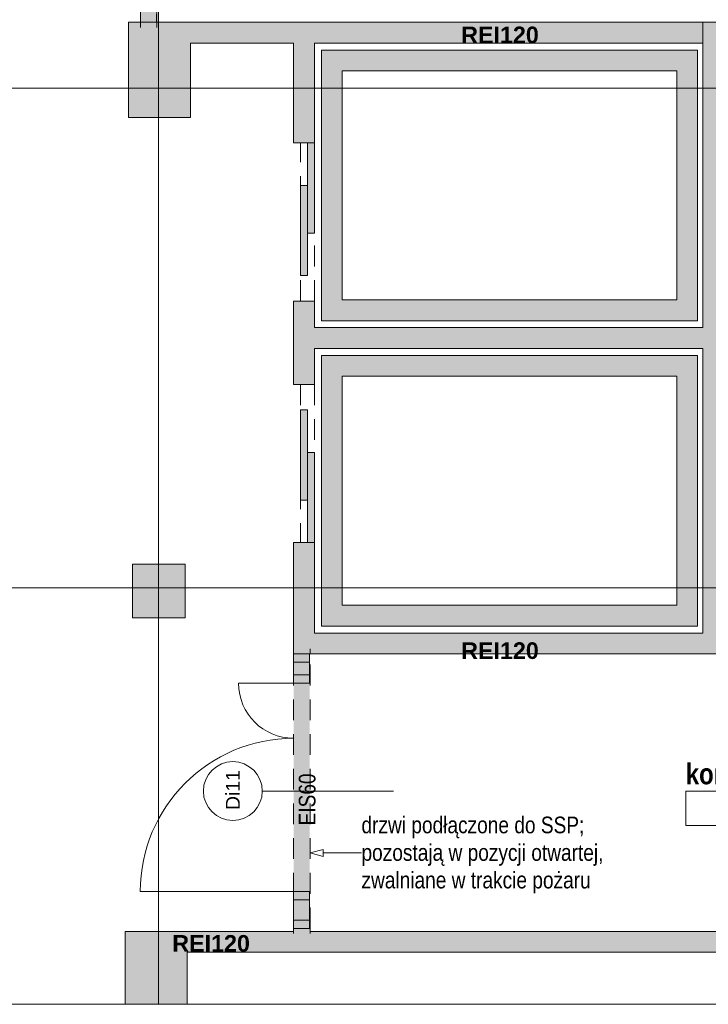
# Paper-space layout 'A-31 RZUT - PIĘTRO 1' of a CAD drawing. Header units: millimetres. Extents: x 0 to 800, y 0 to 594.
# Tile 16 of 21: x 337 to 436, y 111 to 252. Entities that reach past the tile are written whole.
import ezdxf
from ezdxf.xclip import XClip

# ---------------------------------------------------------------- set-up
doc = ezdxf.new("R2010")
doc.units = ezdxf.units.MM
doc.header["$MEASUREMENT"] = 0
doc.header["$XCLIPFRAME"] = 0
for name, pattern in [('ACAD_ISO03W100', [300, 120, -180]), ('DASHDOTX2', [1000, 500, -250, 0, -250]), ('Przer. długie kreski', [2.5, 1.5, -1]), ('PRZERYWANA_DU_A', [550, 350.0000000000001, -199.9999999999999])]:
    doc.linetypes.add(name, pattern=pattern)
for name, color, linetype, lineweight in [('0_Nr_pióra__2', 8, 'Continuous', 13), ('A_linie przekroju_Nr_pióra__1', 7, 'Continuous', 20), ('A_strefy_Nr_pióra__1', 7, 'Continuous', 20), ('A_winda_Nr_pióra__1', 7, 'Continuous', 20), ('A_ściany_Nr_pióra__1', 7, 'Continuous', 20), ('Drzwi Archicad_Nr_pióra__1', 7, 'Continuous', 20), ('Znaczniki drzwi Archicada_Nr_pióra__3', 252, 'Continuous', 13)]:
    doc.layers.add(name, color=color, linetype=linetype, lineweight=lineweight)
for name, color, linetype, lineweight, true_color in [('A_opis_Nr_pióra__255', 7, 'Continuous', 15, 0x242424), ('A_opis_Nr_pióra__8', 7, 'Continuous', 13, 0x4c4c4c), ('A_osie_Nr_pióra__16', 7, 'Continuous', 5, 0x0f0f0f), ('A_ppoż proj_Nr_pióra__8', 7, 'Continuous', 13, 0x4c4c4c), ('A_ppoż_Nr_pióra__8', 7, 'Continuous', 13, 0x4c4c4c), ('A_ściany_Nr_pióra__10', 7, 'Continuous', 13, 0x4b4b4b)]:
    doc.layers.add(name, color=color, linetype=linetype, lineweight=lineweight, true_color=true_color)
for name, color, linetype in [('A_podrys', 7, 'Continuous'), ('A_ppoż', 7, 'Continuous'), ('A_winda', 7, 'Continuous'), ('A_ściany', 7, 'Continuous')]:
    doc.layers.add(name, color=color, linetype=linetype)
doc.styles.add('STYL_AUTOMATYCZNY_1', font='arial.ttf')
doc.styles.add('STYL_AUTOMATYCZNY_2', font='ARIALN.TTF')
doc.styles.add('STYL_AUTOMATYCZNY_3', font='arial.ttf')
doc.styles.add('STYL_AUTOMATYCZNY_6', font='ARIALN.TTF')

# ---------------------------------------------------------------- blocks, each defined once
blk = doc.blocks.new('Rysunek_1_1', base_point=(-3193.413088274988, -647.6028358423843))
at = {"layer": 'A_ppoż', "linetype": 'Continuous', "lineweight": 0, "true_color": 0x121212}
for points in [[(356.8709923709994, 252.0468323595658), (356.8709923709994, 291.6068323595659), (354.571143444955, 291.6068323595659), (354.571143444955, 252.0468323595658)], [(378.930978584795, 121.4868323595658), (378.930978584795, 161.0468323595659), (376.631129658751, 161.0468323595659), (376.631129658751, 121.4868323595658)]]:
    blk.add_hatch(color=250, dxfattribs=at).paths.add_polyline_path(points)
at = {"layer": 'A_winda', "linetype": 'Continuous', "lineweight": 0, "true_color": 0xfdfdfd}
h = blk.add_hatch(color=7, dxfattribs=at)
h.paths.add_polyline_path([(380.6311296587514, 248.0468323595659), (380.6311296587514, 209.0468323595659), (434.8095795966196, 209.0468323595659), (434.8095795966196, 248.0468323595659)])
h.paths.add_polyline_path([(431.8095795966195, 245.0468323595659), (431.8095795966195, 212.0468323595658), (383.6311296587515, 212.0468323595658), (383.6311296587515, 245.0468323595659)], flags=0)
for points in [[(378.6311296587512, 221.6668323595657), (379.6311296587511, 221.6668323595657), (379.6311296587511, 234.6668323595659), (378.6311296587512, 234.6668323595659)], [(377.6311296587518, 215.5479577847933), (378.6311296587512, 215.5479577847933), (378.6311296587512, 228.5479577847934), (377.6311296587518, 228.5479577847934)], [(377.6311296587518, 196.1857069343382), (377.6311296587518, 183.1857069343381), (378.6311296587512, 183.1857069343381), (378.6311296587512, 196.1857069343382)], [(378.6311296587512, 190.0668323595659), (378.6311296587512, 177.0668323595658), (379.6311296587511, 177.0668323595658), (379.6311296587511, 190.0668323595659)]]:
    blk.add_hatch(color=7, dxfattribs=at).paths.add_polyline_path(points)
h = blk.add_hatch(color=7, dxfattribs=at)
h.paths.add_polyline_path([(380.6311296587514, 204.046832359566), (380.6311296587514, 165.0468323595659), (434.8095795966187, 165.0468323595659), (434.8095795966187, 204.046832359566)])
h.paths.add_polyline_path([(431.8095795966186, 201.046832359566), (431.8095795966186, 168.0468323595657), (383.6311296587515, 168.0468323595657), (383.6311296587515, 201.046832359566)], flags=0)
at = {"layer": 'A_ściany', "linetype": 'Continuous', "lineweight": 0, "true_color": 0x000000}
for points in [[(361.7711296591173, 249.0468323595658), (435.5607263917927, 249.0468323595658), (435.5607263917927, 252.0468323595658), (352.8711296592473, 252.0468323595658)], [(352.8711296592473, 252.0468323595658), (352.8711296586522, 238.3468323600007), (361.7711296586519, 238.3468323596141), (361.7711296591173, 249.0468323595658)], [(446.1607263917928, 242.1548721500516), (446.1607263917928, 251.146832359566), (437.5495795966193, 251.146832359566), (437.5495795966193, 252.0468323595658), (435.5607263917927, 252.0468323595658), (435.5607263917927, 249.0468323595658), (435.5607263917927, 242.1548721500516)], [(379.6311296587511, 249.0468323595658), (376.631129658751, 249.0468323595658), (376.631129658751, 234.6668323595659), (379.6311296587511, 234.6668323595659)], [(438.5607263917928, 161.0468323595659), (438.5607263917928, 242.1548721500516), (435.5607263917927, 242.1548721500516), (435.5607263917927, 164.0468323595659)], [(376.631129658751, 211.8668323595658), (376.631129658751, 199.8668321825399), (379.6311293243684, 199.8668321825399), (379.6311293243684, 211.8668323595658)], [(379.6311296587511, 205.046832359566), (435.5607263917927, 205.046832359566), (435.5607263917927, 208.0468323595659), (379.6311296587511, 208.0468323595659)], [(376.631129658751, 161.0468323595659), (379.6311293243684, 164.0468320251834), (379.6311293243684, 177.0668323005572), (376.631129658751, 177.0668323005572)], [(353.4311296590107, 173.9468323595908), (353.4311296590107, 166.2468323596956), (361.0311296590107, 166.2468323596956), (361.0311296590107, 173.9468323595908)], [(435.5607263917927, 164.0468323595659), (379.6311296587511, 164.0468323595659), (376.631129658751, 161.0468323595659), (438.5607263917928, 161.0468323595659)], [(352.3811296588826, 121.0468322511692), (361.2811298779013, 118.046832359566), (446.3811305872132, 118.046832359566), (446.3811305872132, 121.0468322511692)], [(361.2811277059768, 118.0468343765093), (352.381130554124, 121.0468354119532), (352.381130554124, 110.5468317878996), (361.2811277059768, 110.5468317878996)], [(376.631129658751, 121.046832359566), (379.0091295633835, 121.046832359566), (379.0091295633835, 121.4868324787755), (376.631129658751, 121.4868324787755)]]:
    blk.add_hatch(color=18, dxfattribs=at).paths.add_polyline_path(points)
at = {"layer": '0_Nr_pióra__2', "color": 8, "linetype": 'PRZERYWANA_DU_A', "lineweight": 13, "ltscale": 2, "flags": 128}
for points in [[(290.8391591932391, 110.5468323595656), (360.839159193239, 110.5468323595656)], [(360.839159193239, 110.5468323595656), (544.9695795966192, 110.5468323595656)]]:
    blk.add_lwpolyline(points, dxfattribs=at)
at = {"layer": 'A_linie przekroju_Nr_pióra__1', "color": 7, "linetype": 'ACAD_ISO03W100', "lineweight": 20, "ltscale": 2}
blk.add_line((83.03712578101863, 186.2122356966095), (544.9695824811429, 186.2122356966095), dxfattribs=at)
at = {"layer": 'A_opis_Nr_pióra__255', "color": 250, "linetype": 'Continuous', "lineweight": 15, "ltscale": 2, "true_color": 0x242424}
for p, q in [((379.0091312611, 132.3592466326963), (380.8751531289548, 132.8592523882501)), ((379.0091312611, 132.3592466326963), (380.8751531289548, 131.8592483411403)), ((380.8751531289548, 132.8592523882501), (380.8751531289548, 131.8592483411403)), ((380.8751531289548, 132.3592466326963), (382.3794547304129, 132.3592466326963)), ((382.3794547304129, 132.3592466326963), (386.4037289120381, 132.3592466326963))]:
    blk.add_line(p, q, dxfattribs=at)
at = {"layer": 'A_osie_Nr_pióra__16', "color": 250, "linetype": 'DASHDOTX2', "lineweight": 5, "ltscale": 2, "true_color": 0x0f0f0f}
for p, q in [((357.1811278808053, 409.4627812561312), (357.1811278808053, 110.5468288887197)), ((544.9695777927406, 242.5468273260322), (96.57179472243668, 242.5468273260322)), ((544.9695777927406, 170.5468394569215), (96.57179472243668, 170.5468394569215))]:
    blk.add_line(p, q, dxfattribs=at)
at = {"layer": 'A_strefy_Nr_pióra__1', "color": 7, "linetype": 'Continuous', "lineweight": 20, "ltscale": 2}
for p, q in [((433.1082627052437, 141.2438672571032), (433.1082627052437, 136.3026931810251)), ((433.1082627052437, 141.2438672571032), (458.4131860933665, 141.2438672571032)), ((433.1082627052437, 136.3026931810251), (458.4131860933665, 136.3026931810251))]:
    blk.add_line(p, q, dxfattribs=at)
at = {"layer": 'A_winda_Nr_pióra__1', "color": 7, "linetype": 'Przer. długie kreski', "lineweight": 20, "ltscale": 2}
for p, q in [((377.6311279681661, 211.8668345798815), (377.6311279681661, 234.6668328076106)), ((379.6311285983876, 211.8668345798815), (379.6311285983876, 233.8668340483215)), ((377.6311279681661, 199.8668307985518), (377.6311279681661, 177.0668325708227)), ((379.6311285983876, 199.8668307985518), (379.6311285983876, 177.8668313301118))]:
    blk.add_line(p, q, dxfattribs=at)
at = {"layer": 'A_winda_Nr_pióra__1', "color": 7, "linetype": 'PRZERYWANA_DU_A', "lineweight": 20, "ltscale": 2, "flags": 128}
for points in [[(380.6311296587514, 248.0468323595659), (434.8095795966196, 248.0468323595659), (434.8095795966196, 209.0468323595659), (380.6311296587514, 209.0468323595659)], [(431.8095795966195, 245.0468323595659), (431.8095795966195, 212.0468323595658), (383.6311296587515, 212.0468323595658), (383.6311296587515, 245.0468323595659)], [(380.6311296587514, 204.046832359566), (434.8095795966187, 204.046832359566), (434.8095795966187, 165.0468323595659), (380.6311296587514, 165.0468323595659)], [(431.8095795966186, 201.046832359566), (431.8095795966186, 168.0468323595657), (383.6311296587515, 168.0468323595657), (383.6311296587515, 201.046832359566)]]:
    blk.add_lwpolyline(points, close=True, dxfattribs=at)
at = {"layer": 'A_winda_Nr_pióra__1', "color": 7, "linetype": 'Continuous', "lineweight": 20, "ltscale": 2, "flags": 128}
for points in [[(378.6311296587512, 221.6668323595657), (378.6311296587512, 234.6668323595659), (379.6311296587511, 234.6668323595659), (379.6311296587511, 221.6668323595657)], [(377.6311296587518, 215.5479577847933), (377.6311296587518, 228.5479577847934), (378.6311296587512, 228.5479577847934), (378.6311296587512, 215.5479577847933)], [(377.6311296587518, 196.1857069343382), (377.6311296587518, 183.1857069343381), (378.6311296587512, 183.1857069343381), (378.6311296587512, 196.1857069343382)], [(378.6311296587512, 190.0668323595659), (378.6311296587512, 177.0668323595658), (379.6311296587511, 177.0668323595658), (379.6311296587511, 190.0668323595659)]]:
    blk.add_lwpolyline(points, close=True, dxfattribs=at)
at = {"layer": 'A_ściany_Nr_pióra__1', "color": 7, "linetype": 'Continuous', "lineweight": 20, "ltscale": 2}
for p, q in [((354.5711437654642, 252.0468340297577), (354.5711437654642, 251.3068308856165)), ((354.5711437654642, 252.0468340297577), (356.871144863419, 252.0468340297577)), ((356.871144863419, 252.0468340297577), (356.94914364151, 252.0468340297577)), ((356.94914364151, 252.0468340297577), (356.94914364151, 251.3068308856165)), ((376.6311313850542, 234.6668328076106), (379.6311285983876, 234.6668328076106)), ((376.6311313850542, 211.8668345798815), (379.6311285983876, 211.8668345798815)), ((379.6311285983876, 199.8668307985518), (376.6311313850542, 199.8668307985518)), ((379.6311285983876, 177.0668325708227), (376.6311313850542, 177.0668325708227)), ((376.6311313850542, 161.0468314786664), (376.6311313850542, 161.7868346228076)), ((379.0091312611, 161.0468314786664), (379.0091312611, 161.7868346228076)), ((376.6311313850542, 161.0468314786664), (378.931132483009, 161.0468314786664)), ((378.931132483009, 161.0468314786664), (379.0091312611, 161.0468314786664)), ((376.6311313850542, 121.4868290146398), (376.6311313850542, 120.7468333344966)), ((376.6311313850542, 121.4868290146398), (378.931132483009, 121.4868290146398)), ((378.931132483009, 121.4868290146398), (379.0091312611, 121.4868290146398)), ((379.0091312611, 121.4868290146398), (379.0091312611, 120.7468333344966))]:
    blk.add_line(p, q, dxfattribs=at)
at = {"layer": 'A_ściany_Nr_pióra__1', "color": 7, "linetype": 'Continuous', "lineweight": 20, "ltscale": 2, "flags": 128}
for points in [[(435.5607263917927, 252.0468323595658), (352.8711296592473, 252.0468323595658)], [(352.8711296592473, 252.0468323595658), (352.8711296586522, 238.3468323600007)], [(437.5495795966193, 252.0468323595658), (435.5607263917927, 252.0468323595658)], [(435.5607263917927, 252.0468323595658), (435.5607263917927, 249.0468323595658)], [(361.7711296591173, 249.0468323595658), (376.631129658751, 249.0468323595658)], [(361.7711296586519, 238.3468323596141), (361.7711296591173, 249.0468323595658)], [(376.631129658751, 249.0468323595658), (376.631129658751, 234.6668323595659)], [(379.6311296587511, 234.6668322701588), (379.6311296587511, 249.0468323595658)], [(379.6311296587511, 249.0468323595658), (435.5607263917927, 249.0468323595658)], [(435.5607263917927, 249.0468323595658), (435.5607263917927, 242.1548721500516)], [(435.5607263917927, 242.1548721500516), (435.5607263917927, 208.0468323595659)], [(352.8711296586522, 238.3468323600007), (361.7711296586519, 238.3468323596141)], [(376.631129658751, 211.8668323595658), (376.631129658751, 199.8668323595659)], [(379.6311296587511, 208.0468323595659), (379.6311296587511, 211.8668318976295)], [(435.5607263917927, 208.0468323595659), (379.6311296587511, 208.0468323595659)], [(379.6311296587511, 199.8668325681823), (379.6311296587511, 205.046832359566)], [(379.6311296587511, 205.046832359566), (435.5607263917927, 205.046832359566)], [(435.5607263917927, 205.046832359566), (435.5607263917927, 164.0468323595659)], [(376.631129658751, 177.0668323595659), (376.631129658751, 161.0468323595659)], [(379.6311296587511, 164.0468323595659), (379.6311296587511, 177.066832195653)], [(353.4311296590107, 173.9468323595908), (353.4311296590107, 166.2468323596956)], [(361.0311296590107, 173.9468323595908), (353.4311296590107, 173.9468323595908)], [(361.0311296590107, 166.2468323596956), (361.0311296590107, 173.9468323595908)], [(353.4311296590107, 166.2468323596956), (361.0311296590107, 166.2468323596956)], [(435.5607263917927, 164.0468323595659), (379.6311296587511, 164.0468323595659)], [(379.0091296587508, 161.0468323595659), (438.5607263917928, 161.0468323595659)], [(352.3811296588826, 121.046832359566), (352.3811296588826, 110.5468323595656)], [(376.631129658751, 121.046832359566), (352.3811296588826, 121.046832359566)], [(376.631129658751, 121.4868324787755), (376.631129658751, 121.046832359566)], [(379.0091296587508, 121.046832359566), (379.0091296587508, 121.4868324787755)], [(446.3811305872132, 121.046832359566), (379.0091296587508, 121.046832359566)], [(361.2811296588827, 110.5468323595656), (361.2811296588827, 118.046832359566)], [(361.2811296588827, 118.046832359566), (446.3811292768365, 118.046832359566)]]:
    blk.add_lwpolyline(points, dxfattribs=at)
at = {"layer": 'A_ściany_Nr_pióra__10', "color": 251, "linetype": 'Przer. długie kreski', "lineweight": 13, "ltscale": 2, "true_color": 0x4b4b4b}
for p, q in [((354.5711437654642, 252.0468340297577), (354.5711437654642, 291.6068290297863)), ((356.94914364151, 252.0468340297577), (356.94914364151, 291.6068290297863)), ((376.6311313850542, 121.4868290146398), (376.6311313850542, 161.0468314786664)), ((379.0091312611, 121.4868290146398), (379.0091312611, 161.0468314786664))]:
    blk.add_line(p, q, dxfattribs=at)
at = {"layer": 'Drzwi Archicad_Nr_pióra__1', "color": 7, "linetype": 'Continuous', "lineweight": 20, "ltscale": 2}
for p, q in [((354.5711437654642, 252.0468340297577), (354.5711437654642, 253.2468359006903)), ((356.871144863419, 253.2468359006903), (356.871144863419, 252.0468340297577)), ((356.871144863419, 252.0468340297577), (354.5711437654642, 252.0468340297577)), ((354.5711437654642, 252.0468340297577), (356.871144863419, 252.0468340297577)), ((354.5711437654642, 252.0468340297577), (356.871144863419, 252.0468340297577)), ((354.5711437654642, 252.0468340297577), (354.5711437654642, 251.3068308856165)), ((354.5711437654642, 252.0468340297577), (354.5711437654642, 251.3068308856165)), ((356.871144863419, 252.0468340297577), (356.94914364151, 252.0468340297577)), ((356.871144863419, 252.0468340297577), (356.94914364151, 252.0468340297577)), ((356.94914364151, 252.0468340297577), (356.94914364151, 251.3068308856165)), ((356.94914364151, 252.0468340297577), (356.94914364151, 251.3068308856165)), ((376.6311313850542, 234.6668328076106), (379.6311285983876, 234.6668328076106)), ((376.6311313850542, 211.8668345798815), (379.6311285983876, 211.8668345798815)), ((379.6311285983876, 199.8668307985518), (376.6311313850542, 199.8668307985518)), ((379.6311285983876, 177.0668325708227), (376.6311313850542, 177.0668325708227)), ((376.6311313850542, 161.0468314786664), (376.6311313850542, 161.7868346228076)), ((376.6311313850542, 161.0468314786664), (376.6311313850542, 161.7868346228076)), ((379.0091312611, 161.0468314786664), (379.0091312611, 161.7868346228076)), ((379.0091312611, 161.0468314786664), (379.0091312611, 161.7868346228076)), ((376.6311313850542, 159.8468296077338), (376.6311313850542, 161.0468314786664)), ((376.6311313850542, 161.0468314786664), (378.931132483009, 161.0468314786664)), ((376.6311313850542, 161.0468314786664), (378.931132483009, 161.0468314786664)), ((376.6311313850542, 161.0468314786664), (378.931132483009, 161.0468314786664)), ((378.931132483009, 161.0468314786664), (378.931132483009, 159.8468296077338)), ((378.931132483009, 161.0468314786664), (379.0091312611, 161.0468314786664)), ((378.931132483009, 161.0468314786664), (379.0091312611, 161.0468314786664)), ((378.931132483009, 159.8468296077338), (376.6311313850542, 159.8468296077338)), ((376.6311313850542, 158.0031325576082), (376.6311313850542, 159.8468296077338)), ((376.6311313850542, 159.8468296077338), (378.931132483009, 159.8468296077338)), ((378.931132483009, 159.8468296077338), (378.931132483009, 158.0031325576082)), ((376.6311313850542, 156.8031306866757), (376.6311313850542, 158.0031325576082)), ((376.6311313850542, 158.0031325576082), (378.931132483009, 158.0031325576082)), ((378.931132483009, 158.0031325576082), (376.6311313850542, 158.0031325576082)), ((378.931132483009, 158.0031325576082), (378.931132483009, 156.8031306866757)), ((376.6311313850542, 156.8031306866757), (368.7111279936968, 156.8031306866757)), ((378.931132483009, 156.8031306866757), (376.6311313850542, 156.8031306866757)), ((376.6311313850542, 126.8031361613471), (354.5511327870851, 126.8031361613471)), ((376.6311313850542, 125.6031342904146), (376.6311313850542, 126.8031361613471)), ((376.6311313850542, 126.8031361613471), (378.931132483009, 126.8031361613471)), ((378.931132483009, 126.8031361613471), (378.931132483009, 125.6031342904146)), ((378.931132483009, 125.6031342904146), (376.6311313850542, 125.6031342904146)), ((376.6311313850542, 122.6868308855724), (376.6311313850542, 125.6031342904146)), ((376.6311313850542, 125.6031342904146), (378.931132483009, 125.6031342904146)), ((378.931132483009, 125.6031342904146), (378.931132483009, 122.6868308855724)), ((376.6311313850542, 121.4868290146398), (376.6311313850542, 122.6868308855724)), ((376.6311313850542, 122.6868308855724), (378.931132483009, 122.6868308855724)), ((378.931132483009, 122.6868308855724), (376.6311313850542, 122.6868308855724)), ((378.931132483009, 122.6868308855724), (378.931132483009, 121.4868290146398)), ((378.931132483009, 121.4868290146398), (376.6311313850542, 121.4868290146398)), ((376.6311313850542, 121.4868290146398), (378.931132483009, 121.4868290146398)), ((376.6311313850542, 121.4868290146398), (378.931132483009, 121.4868290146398)), ((376.6311313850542, 121.4868290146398), (376.6311313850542, 120.7468333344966)), ((376.6311313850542, 121.4868290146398), (376.6311313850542, 120.7468333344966)), ((378.931132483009, 121.4868290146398), (379.0091312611, 121.4868290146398)), ((378.931132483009, 121.4868290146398), (379.0091312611, 121.4868290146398)), ((379.0091312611, 121.4868290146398), (379.0091312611, 120.7468333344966)), ((379.0091312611, 121.4868290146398), (379.0091312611, 120.7468333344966))]:
    blk.add_line(p, q, dxfattribs=at)
for centre, radius, start, end in [((376.631129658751, 156.8031342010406), 7.919999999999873, 180, 270), ((376.631129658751, 126.8031342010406), 22.08000000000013, 90, 180)]:
    blk.add_arc(centre, radius, start, end, dxfattribs=at)
at = {"layer": 'Znaczniki drzwi Archicada_Nr_pióra__3', "color": 252, "linetype": 'Continuous', "lineweight": 13, "ltscale": 2}
blk.add_line((372.1215853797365, 141.2668339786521), (391.0091275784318, 141.2668339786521), dxfattribs=at)
for start, end in [(90, 270), (270, 90)]:
    blk.add_arc((367.8787259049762, 141.2668323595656), 4.242859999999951, start, end, dxfattribs=at)
at = {"layer": 'A_opis_Nr_pióra__8', "color": 251, "linetype": 'Continuous', "lineweight": 13, "true_color": 0x4c4c4c, "insert": (386.4037305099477, 132.0567761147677), "char_height": 2.399999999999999, "width": 36.24050789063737, "attachment_point": 4, "line_spacing_factor": 0.9926303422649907, "style": 'STYL_AUTOMATYCZNY_2'}
blk.add_mtext('\\A1;{\\pql;\\fArial Narrow|b0|i0|c238|p0;\\W1.000000;drzwi podłączone do SSP; pozostają w pozycji otwartej, zwalniane w trakcie pożaru}', dxfattribs=at)
at = {"layer": 'A_ppoż proj_Nr_pióra__8', "color": 251, "linetype": 'Continuous', "lineweight": 13, "true_color": 0x4c4c4c, "char_height": 2.399999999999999, "attachment_point": 5, "style": 'STYL_AUTOMATYCZNY_3'}
for insert in [(406.3451982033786, 250.2049375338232), (406.3451982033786, 161.4857658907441), (364.7464303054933, 119.306327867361)]:
    blk.add_mtext('\\A1;{\\pqc;\\fArial|b1|i0|c238|p0;\\W1.000000;REI120}', dxfattribs=dict(at, insert=insert))
at = {"layer": 'A_ppoż_Nr_pióra__8', "color": 251, "linetype": 'Continuous', "lineweight": 13, "true_color": 0x4c4c4c, "insert": (378.5940915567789, 140.0680867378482), "char_height": 2.4, "attachment_point": 5, "rotation": 90, "style": 'STYL_AUTOMATYCZNY_2'}
blk.add_mtext('\\A1;{\\pqc;\\fArial Narrow|b0|i0|c238|p0;\\W1.000000;EIS60}', dxfattribs=at)
at = {"layer": 'A_strefy_Nr_pióra__1', "color": 7, "linetype": 'Continuous', "lineweight": 20, "insert": (433.1082663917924, 145.2461644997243), "char_height": 3, "attachment_point": 1, "style": 'STYL_AUTOMATYCZNY_6'}
blk.add_mtext('\\A1;{\\pql;\\fArial Narrow|b1|i0|c238|p0;\\W1.000000;komunikacja}', dxfattribs=at)
at = {"layer": 'Znaczniki drzwi Archicada_Nr_pióra__3', "color": 252, "linetype": 'Continuous', "lineweight": 13, "insert": (368.8787230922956, 138.5480723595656), "char_height": 2, "attachment_point": 7, "rotation": 90, "style": 'STYL_AUTOMATYCZNY_1'}
blk.add_mtext('\\A1;{\\pql;\\pt2;\\fArial|b0|i0|c238|p0;\\W1.000000;Di11}', dxfattribs=at)

psp = doc.layouts.new('A-31 RZUT - PIĘTRO 1')

# ---------------------------------------------------------------- block references
at = {"layer": 'A_podrys', "color": 37, "linetype": 'Continuous', "lineweight": 5, "true_color": 0x656532}
ref = psp.add_blockref('Rysunek_1_1', (-3193.413088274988, -647.6028358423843), dxfattribs=at)
XClip(ref).set_block_clipping_path([(44.06963709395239, 110.5468323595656), (544.9695795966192, 582.1668323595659)])

doc.saveas('drawing.dxf')
